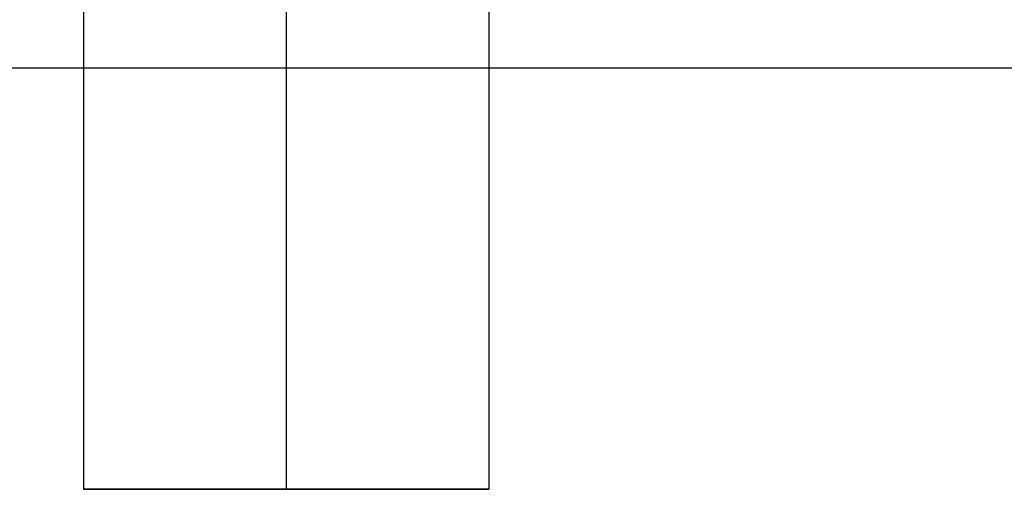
# Model space of a CAD drawing. Header units: millimetres. Extents: x -646 to 654, y -203 to 198.
# Tile 23 of 256: x -575.67 to -563.53, y 89.34 to 95.13. Entities that reach past the tile are written whole.
import ezdxf

# ---------------------------------------------------------------- set-up
doc = ezdxf.new("R2010")
doc.units = ezdxf.units.MM
doc.layers.add('Default', color=7, linetype='Continuous', true_color=0x000000)

msp = doc.modelspace()

# ---------------------------------------------------------------- linework, layer by layer
at = {"layer": 'Default'}
for p, q in [((-574.884, 89.34, 776.322), (-569.884, 89.34, 776.322)), ((-572.384, 89.34, 773.822), (-572.384, 89.34, 778.822))]:
    msp.add_line(p, q, dxfattribs=at)
for points in [[(-574.884, 134.34, 776.322), (-574.884, 111.84, 776.322), (-574.884, 89.34, 776.322)], [(-572.384, 134.34, 778.822), (-572.384, 111.84, 778.822), (-572.384, 89.34, 778.822)], [(-572.384, 134.34, 773.822), (-572.384, 111.84, 773.822), (-572.384, 89.34, 773.822)], [(-569.884, 134.34, 776.322), (-569.884, 111.84, 776.322), (-569.884, 89.34, 776.322)], [(-1.884, 94.531, 771.822), (-319.134, 94.531, 771.822), (-636.384, 94.531, 771.822)], [(-499.384, 94.531, 780.822), (-567.884, 94.531, 780.822), (-636.384, 94.531, 780.822)]]:
    msp.add_open_spline(points, degree=2, dxfattribs=at)
msp.add_rational_spline([(-569.884, 89.34, 776.322), (-569.884, 89.34, 778.822), (-572.384, 89.34, 778.822), (-574.884, 89.34, 778.822), (-574.884, 89.34, 776.322), (-574.884, 89.34, 773.822), (-572.384, 89.34, 773.822), (-569.884, 89.34, 773.822), (-569.884, 89.34, 776.322)], [1, 0.707106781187, 1, 0.707106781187, 1, 0.707106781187, 1, 0.707106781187, 1], degree=2, knots=[0, 0, 0, 5.497787, 5.497787, 10.995574, 10.995574, 16.493361, 16.493361, 21.991149, 21.991149, 21.991149], dxfattribs=at)

doc.saveas('drawing.dxf')
